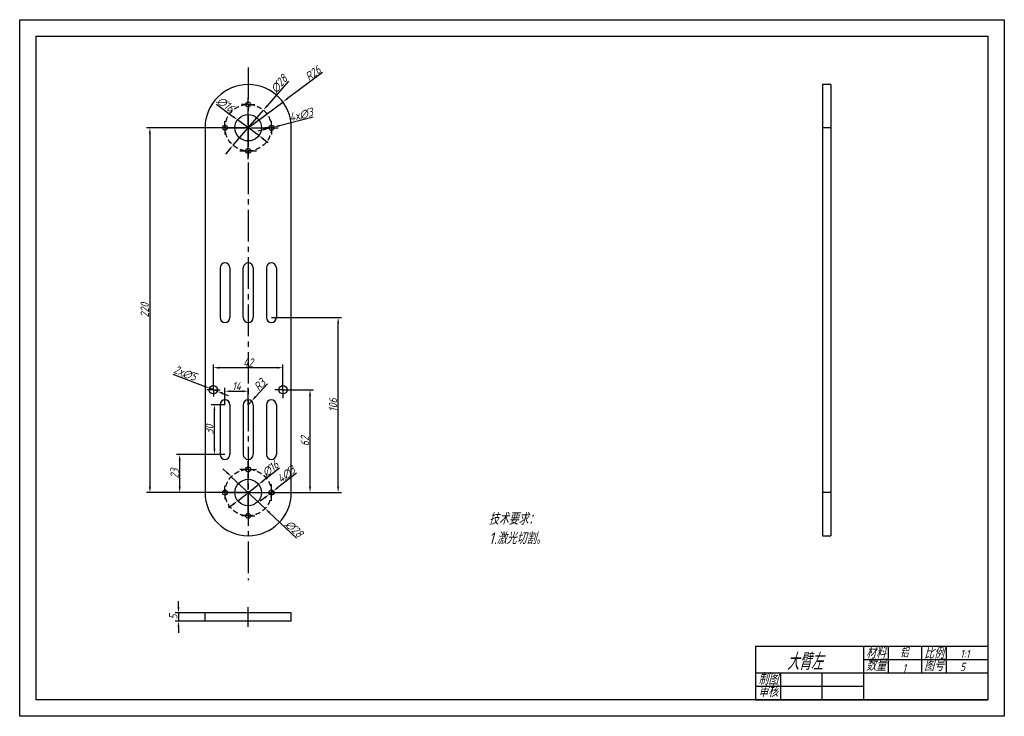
# Model space of a CAD drawing. Header units: millimetres. Extents: x 2734 to 3328, y 1528 to 1948.
import ezdxf

# ---------------------------------------------------------------- set-up
doc = ezdxf.new("R2010")
doc.units = ezdxf.units.MM
doc.linetypes.add('CENTER2', pattern=[28.575, 19.05, -3.175, 3.175, -3.175])
doc.linetypes.add('HIDDEN2', pattern=[4.7625, 3.175, -1.5875])
for name, color, linetype in [('10', 7, 'Continuous'), ('中心线', 1, 'CENTER2'), ('细实线', 3, 'Continuous'), ('虚线', 2, 'HIDDEN2')]:
    doc.layers.add(name, color=color, linetype=linetype)
doc.layers.add('粗实线', color=7, linetype='Continuous', lineweight=30)
doc.styles.get("Standard").update_dxf_attribs({"font": 'gbeitc.shx', "bigfont": 'gbcbig.shx'})
doc.dimstyles.new('ISO-25', dxfattribs={"dimtxt": 5, "dimasz": 3.5, "dimexe": 2, "dimexo": 0, "dimtad": 1, "dimdec": 0, "dimtxsty": 'Standard', "dimcen": 2.5, "dimadec": 0, "dimazin": 0, "dimtfac": 1, "dimtdec": 0, "dimtmove": 0, "dimatfit": 3, "dimfxl": 1, "dimarcsym": 0})

# ---------------------------------------------------------------- blocks, each defined once
blk = doc.blocks.new('SW_CENTERMARKSYMBOL_2')
at = {"layer": '10', "color": 0}
for p, q in [((-2.5, 0), (-4, 0)), ((0, 0), (-2.5, 0)), ((0, 2.5), (0, 4)), ((0, 0), (0, 2.5)), ((0, 0), (0, -2.5)), ((0, 0), (2.5, 0)), ((2.5, 0), (4, 0)), ((0, -2.5), (0, -4))]:
    blk.add_line(p, q, dxfattribs=at)
blk = doc.blocks.new('SW_CENTERMARKSYMBOL_3')
at = {"layer": '10', "color": 0}
for p, q in [((-2.5, 0), (-4, 0)), ((0, 0), (-2.5, 0)), ((0, 2.5), (0, 4)), ((0, 0), (0, 2.5)), ((0, 0), (0, -2.5)), ((0, 0), (2.5, 0)), ((2.5, 0), (4, 0)), ((0, -2.5), (0, -4))]:
    blk.add_line(p, q, dxfattribs=at)
blk = doc.blocks.new('SW_CENTERMARKSYMBOL_4')
at = {"layer": '10', "color": 0}
for p, q in [((-2.5, 0), (-4, 0)), ((0, 0), (-2.5, 0)), ((0, 2.5), (0, 4)), ((0, 0), (0, 2.5)), ((0, 0), (0, -2.5)), ((0, 0), (2.5, 0)), ((2.5, 0), (4, 0)), ((0, -2.5), (0, -4))]:
    blk.add_line(p, q, dxfattribs=at)
blk = doc.blocks.new('SW_CENTERMARKSYMBOL_6')
at = {"layer": '10', "color": 0}
for p, q in [((-2.5, 0), (-4, 0)), ((0, 0), (-2.5, 0)), ((0, 2.5), (0, 4)), ((0, 0), (0, 2.5)), ((0, 0), (0, -2.5)), ((0, 0), (2.5, 0)), ((2.5, 0), (4, 0)), ((0, -2.5), (0, -4))]:
    blk.add_line(p, q, dxfattribs=at)
blk = doc.blocks.new('SW_CENTERMARKSYMBOL_8')
at = {"layer": '10', "color": 0}
for p, q in [((-2.5, 0), (-4, 0)), ((0, 0), (-2.5, 0)), ((0, 2.5), (0, 4)), ((0, 0), (0, 2.5)), ((0, 0), (0, -2.5)), ((0, 0), (2.5, 0)), ((2.5, 0), (4, 0)), ((0, -2.5), (0, -4))]:
    blk.add_line(p, q, dxfattribs=at)
blk = doc.blocks.new('SW_CENTERMARKSYMBOL_10')
at = {"layer": '10', "color": 0}
for p, q in [((-2.5, 0), (-5, 0)), ((0, 0), (-2.5, 0)), ((0, 2.5), (0, 5)), ((0, 0), (0, 2.5)), ((0, 0), (0, -2.5)), ((0, 0), (2.5, 0)), ((2.5, 0), (5, 0)), ((0, -2.5), (0, -5))]:
    blk.add_line(p, q, dxfattribs=at)
blk = doc.blocks.new('SW_CENTERMARKSYMBOL_12')
at = {"layer": '10', "color": 0}
for p, q in [((-2.5, 0), (-5, 0)), ((0, 0), (-2.5, 0)), ((0, 2.5), (0, 5)), ((0, 0), (0, 2.5)), ((0, 0), (0, -2.5)), ((0, 0), (2.5, 0)), ((2.5, 0), (5, 0)), ((0, -2.5), (0, -5))]:
    blk.add_line(p, q, dxfattribs=at)
blk = doc.blocks.new('SW_CENTERMARKSYMBOL_13')
at = {"layer": '10', "color": 0}
for p, q in [((-2.5, 0), (-4, 0)), ((0, 0), (-2.5, 0)), ((0, 2.5), (0, 4)), ((0, 0), (0, 2.5)), ((0, 0), (0, -2.5)), ((0, 0), (2.5, 0)), ((2.5, 0), (4, 0)), ((0, -2.5), (0, -4))]:
    blk.add_line(p, q, dxfattribs=at)
blk = doc.blocks.new('*U30')
at = {"layer": '中心线', "color": 0, "linetype": 'CENTER2', "transparency": 16777216}
for p, q in [((0, 1.6), (0, 11.5)), ((-11.5, 0), (-1.6, 0)), ((1.6, 0), (11.5, 0)), ((0, -11.5), (0, -1.6))]:
    blk.add_line(p, q, dxfattribs=at)
at = {"layer": '中心线', "color": 0, "linetype": 'Continuous', "transparency": 16777216}
for p, q in [((-0.8, 0), (0.8, 0)), ((0, -0.8), (0, 0.8))]:
    blk.add_line(p, q, dxfattribs=at)
blk = doc.blocks.new('*U31')
at = {"layer": '中心线', "color": 0, "linetype": 'CENTER2', "transparency": 16777216}
for p, q in [((-5, 0), (-0.3, 0)), ((0, 0.3), (0, 5)), ((0.3, 0), (5, 0)), ((0, -5), (0, -0.3))]:
    blk.add_line(p, q, dxfattribs=at)
at = {"layer": '中心线', "color": 0, "linetype": 'Continuous', "transparency": 16777216}
for p, q in [((-0.15, 0), (0.15, 0)), ((0, -0.15), (0, 0.15))]:
    blk.add_line(p, q, dxfattribs=at)
blk = doc.blocks.new('*U32')
at = {"layer": '中心线', "color": 0, "linetype": 'CENTER2', "transparency": 16777216}
for p, q in [((0, 1.6), (0, 11.5)), ((-11.5, 0), (-1.6, 0)), ((1.6, 0), (11.5, 0)), ((0, -11.5), (0, -1.6))]:
    blk.add_line(p, q, dxfattribs=at)
at = {"layer": '中心线', "color": 0, "linetype": 'Continuous', "transparency": 16777216}
for p, q in [((-0.8, 0), (0.8, 0)), ((0, -0.8), (0, 0.8))]:
    blk.add_line(p, q, dxfattribs=at)
blk = doc.blocks.new('*U33')
at = {"layer": '中心线', "color": 0, "linetype": 'CENTER2', "transparency": 16777216}
for p, q in [((-5, 0), (-0.3, 0)), ((0, 0.3), (0, 5)), ((0.3, 0), (5, 0)), ((0, -5), (0, -0.3))]:
    blk.add_line(p, q, dxfattribs=at)
at = {"layer": '中心线', "color": 0, "linetype": 'Continuous', "transparency": 16777216}
for p, q in [((-0.15, 0), (0.15, 0)), ((0, -0.15), (0, 0.15))]:
    blk.add_line(p, q, dxfattribs=at)
blk = doc.blocks.new('*U34')
at = {"layer": '中心线', "color": 0, "linetype": 'CENTER2', "transparency": 16777216}
blk.add_line((0, 146.21), (0, -162.85), dxfattribs=at)
blk = doc.blocks.new('*U35')
at = {"layer": '中心线', "color": 0, "linetype": 'CENTER2', "transparency": 16777216}
blk.add_line((0, -6), (0, 6), dxfattribs=at)
blk = doc.blocks.new('*D36')
at = {"layer": 'Defpoints', "color": 0, "transparency": 16777216}
for p in [(2893.18, 1898.59), (2872.29, 1883.1)]:
    blk.add_point(p, dxfattribs=at)
at = {"layer": '细实线', "color": 0, "lineweight": -2, "transparency": 16777216}
for p, q in [((2917.13, 1916.35), (2895.99, 1900.67)), ((2872.29, 1883.1), (2893.18, 1898.59))]:
    blk.add_line(p, q, dxfattribs=at)
at = {"layer": '细实线', "color": 0, "transparency": 16777216}
blk.add_solid([(2895.64, 1901.14), (2896.34, 1900.2), (2893.18, 1898.59)], dxfattribs=at)
at = {"layer": '细实线', "color": 0, "transparency": 16777216, "insert": (2911.37, 1915.97), "char_height": 5, "attachment_point": 5, "rotation": 36.56163}
blk.add_mtext('R26', dxfattribs=at)
blk = doc.blocks.new('*D37')
at = {"layer": 'Defpoints', "color": 0, "transparency": 16777216}
for p in [(2865.87, 1887.87), (2878.72, 1878.33)]:
    blk.add_point(p, dxfattribs=at)
at = {"layer": '细实线', "color": 0, "lineweight": -2, "transparency": 16777216}
for p, q in [((2853.14, 1897.32), (2863.06, 1889.95)), ((2878.72, 1878.33), (2865.87, 1887.87)), ((2881.53, 1876.24), (2884.34, 1874.15))]:
    blk.add_line(p, q, dxfattribs=at)
at = {"layer": '细实线', "color": 0, "transparency": 16777216}
for points in [[(2863.41, 1890.42), (2862.71, 1889.49), (2865.87, 1887.87)], [(2881.87, 1876.71), (2881.18, 1875.77), (2878.72, 1878.33)]]:
    blk.add_solid(points, dxfattribs=at)
at = {"layer": '细实线', "color": 0, "transparency": 16777216, "insert": (2858.56, 1897.19), "char_height": 5, "attachment_point": 5, "rotation": 323.40131}
blk.add_mtext('∅16', dxfattribs=at)
blk = doc.blocks.new('*D38')
at = {"layer": 'Defpoints', "color": 0, "transparency": 16777216}
for p in [(2887.75, 1883.47), (2884.84, 1882.73)]:
    blk.add_point(p, dxfattribs=at)
at = {"layer": '细实线', "color": 0, "lineweight": -2, "transparency": 16777216}
for p, q in [((2911.57, 1889.51), (2891.14, 1884.33)), ((2884.84, 1882.73), (2887.75, 1883.47)), ((2881.45, 1881.87), (2878.05, 1881.01))]:
    blk.add_line(p, q, dxfattribs=at)
at = {"layer": '细实线', "color": 0, "transparency": 16777216}
for points in [[(2891, 1884.89), (2891.28, 1883.76), (2887.75, 1883.47)], [(2881.3, 1882.43), (2881.59, 1881.3), (2884.84, 1882.73)]]:
    blk.add_solid(points, dxfattribs=at)
at = {"layer": '细实线', "color": 0, "transparency": 16777216, "insert": (2904.23, 1890.88), "char_height": 5, "attachment_point": 5, "rotation": 14.24577}
blk.add_mtext('4x∅3', dxfattribs=at)
blk = doc.blocks.new('*D40')
at = {"layer": 'Defpoints', "color": 0, "transparency": 16777216}
for p in [(2878.6, 1668.02), (2865.99, 1658.18)]:
    blk.add_point(p, dxfattribs=at)
at = {"layer": '细实线', "color": 0, "lineweight": -2, "transparency": 16777216}
for p, q in [((2891.1, 1677.77), (2881.36, 1670.17)), ((2865.99, 1658.18), (2878.6, 1668.02)), ((2863.23, 1656.02), (2860.47, 1653.87))]:
    blk.add_line(p, q, dxfattribs=at)
at = {"layer": '细实线', "color": 0, "transparency": 16777216}
for points in [[(2881, 1670.63), (2881.72, 1669.71), (2878.6, 1668.02)], [(2862.87, 1656.48), (2863.58, 1655.56), (2865.99, 1658.18)]]:
    blk.add_solid(points, dxfattribs=at)
at = {"layer": '细实线', "color": 0, "transparency": 16777216, "insert": (2885.69, 1677.51), "char_height": 5, "attachment_point": 5, "rotation": 37.95899}
blk.add_mtext('∅16', dxfattribs=at)
blk = doc.blocks.new('*D41')
at = {"layer": 'Defpoints', "color": 0, "transparency": 16777216}
for p in [(2887.48, 1664.02), (2885.11, 1662.18)]:
    blk.add_point(p, dxfattribs=at)
at = {"layer": '细实线', "color": 0, "lineweight": -2, "transparency": 16777216}
for p, q in [((2901.38, 1674.85), (2890.24, 1666.17)), ((2885.11, 1662.18), (2887.48, 1664.02)), ((2882.35, 1660.02), (2879.59, 1657.87))]:
    blk.add_line(p, q, dxfattribs=at)
at = {"layer": '细实线', "color": 0, "transparency": 16777216}
for points in [[(2889.88, 1666.63), (2890.6, 1665.71), (2887.48, 1664.02)], [(2881.99, 1660.48), (2882.71, 1659.56), (2885.11, 1662.18)]]:
    blk.add_solid(points, dxfattribs=at)
at = {"layer": '细实线', "color": 0, "transparency": 16777216, "insert": (2895.27, 1674.05), "char_height": 5, "attachment_point": 5, "rotation": 37.92267}
blk.add_mtext('4∅3', dxfattribs=at)
blk = doc.blocks.new('*D42')
at = {"layer": 'Defpoints', "color": 0, "transparency": 16777216}
for p in [(2872.29, 1883.1), (2812.99, 1663.1), (2872.29, 1663.1)]:
    blk.add_point(p, dxfattribs=at)
at = {"layer": '细实线', "color": 0, "lineweight": -2, "transparency": 16777216}
for p, q in [((2872.29, 1883.1), (2810.99, 1883.1)), ((2812.99, 1879.6), (2812.99, 1666.6)), ((2872.29, 1663.1), (2810.99, 1663.1))]:
    blk.add_line(p, q, dxfattribs=at)
at = {"layer": '细实线', "color": 0, "transparency": 16777216}
for points in [[(2812.41, 1879.6), (2813.57, 1879.6), (2812.99, 1883.1)], [(2812.41, 1666.6), (2813.57, 1666.6), (2812.99, 1663.1)]]:
    blk.add_solid(points, dxfattribs=at)
at = {"layer": '细实线', "color": 0, "transparency": 16777216, "insert": (2809.87, 1773.1), "char_height": 5, "attachment_point": 5, "rotation": 90}
blk.add_mtext('220', dxfattribs=at)
blk = doc.blocks.new('*D47')
at = {"layer": 'Defpoints', "color": 0, "transparency": 16777216}
for p in [(2893.29, 1725.1), (2909.61, 1725.1), (2872.29, 1663.1)]:
    blk.add_point(p, dxfattribs=at)
at = {"layer": '细实线', "color": 0, "lineweight": -2, "transparency": 16777216}
for p, q in [((2893.29, 1725.1), (2911.61, 1725.1)), ((2909.61, 1666.6), (2909.61, 1721.6)), ((2872.29, 1663.1), (2911.61, 1663.1))]:
    blk.add_line(p, q, dxfattribs=at)
at = {"layer": '细实线', "color": 0, "transparency": 16777216}
for points in [[(2909.02, 1721.6), (2910.19, 1721.6), (2909.61, 1725.1)], [(2909.02, 1666.6), (2910.19, 1666.6), (2909.61, 1663.1)]]:
    blk.add_solid(points, dxfattribs=at)
at = {"layer": '细实线', "color": 0, "transparency": 16777216, "insert": (2906.48, 1694.1), "char_height": 5, "attachment_point": 5, "rotation": 90}
blk.add_mtext('62', dxfattribs=at)
blk = doc.blocks.new('*D49')
at = {"layer": 'Defpoints', "color": 0, "transparency": 16777216}
for p in [(2851.29, 1738.4), (2851.29, 1725.1), (2893.29, 1725.1)]:
    blk.add_point(p, dxfattribs=at)
at = {"layer": '细实线', "color": 0, "lineweight": -2, "transparency": 16777216}
for p, q in [((2851.29, 1725.1), (2851.29, 1740.4)), ((2889.79, 1738.4), (2854.79, 1738.4)), ((2893.29, 1725.1), (2893.29, 1740.4))]:
    blk.add_line(p, q, dxfattribs=at)
at = {"layer": '细实线', "color": 0, "transparency": 16777216}
for points in [[(2854.79, 1738.99), (2854.79, 1737.82), (2851.29, 1738.4)], [(2889.79, 1738.99), (2889.79, 1737.82), (2893.29, 1738.4)]]:
    blk.add_solid(points, dxfattribs=at)
at = {"layer": '细实线', "color": 0, "transparency": 16777216, "insert": (2872.29, 1741.53), "char_height": 5, "attachment_point": 5}
blk.add_mtext('42', dxfattribs=at)
blk = doc.blocks.new('*D51')
at = {"layer": 'Defpoints', "color": 0, "transparency": 16777216}
for p in [(2881.44, 1893.7), (2863.15, 1872.5)]:
    blk.add_point(p, dxfattribs=at)
at = {"layer": '细实线', "color": 0, "lineweight": -2, "transparency": 16777216}
for p, q in [((2896.53, 1911.18), (2883.73, 1896.35)), ((2863.15, 1872.5), (2881.44, 1893.7)), ((2860.86, 1869.85), (2858.57, 1867.2))]:
    blk.add_line(p, q, dxfattribs=at)
at = {"layer": '细实线', "color": 0, "transparency": 16777216}
for points in [[(2883.28, 1896.73), (2884.17, 1895.97), (2881.44, 1893.7)], [(2860.42, 1870.23), (2861.3, 1869.47), (2863.15, 1872.5)]]:
    blk.add_solid(points, dxfattribs=at)
at = {"layer": '细实线', "color": 0, "transparency": 16777216, "insert": (2890.93, 1909.48), "char_height": 5, "attachment_point": 5, "rotation": 49.20895}
blk.add_mtext('∅28', dxfattribs=at)
blk = doc.blocks.new('*D52')
at = {"layer": 'Defpoints', "color": 0, "transparency": 16777216}
for p in [(2862.11, 1672.7), (2882.48, 1653.49)]:
    blk.add_point(p, dxfattribs=at)
at = {"layer": '细实线', "color": 0, "lineweight": -2, "transparency": 16777216}
for p, q in [((2859.56, 1675.1), (2857.01, 1677.51)), ((2862.11, 1672.7), (2882.48, 1653.49)), ((2901.45, 1635.6), (2885.02, 1651.09))]:
    blk.add_line(p, q, dxfattribs=at)
at = {"layer": '细实线', "color": 0, "transparency": 16777216}
for points in [[(2859.96, 1675.53), (2859.16, 1674.68), (2862.11, 1672.7)], [(2885.42, 1651.52), (2884.62, 1650.67), (2882.48, 1653.49)]]:
    blk.add_solid(points, dxfattribs=at)
at = {"layer": '细实线', "color": 0, "transparency": 16777216, "insert": (2899.99, 1641.27), "char_height": 5, "attachment_point": 5, "rotation": 316.67839}
blk.add_mtext('∅28', dxfattribs=at)
blk = doc.blocks.new('*D53')
at = {"layer": 'Defpoints', "color": 0, "transparency": 16777216}
for p in [(2846.29, 1590.6), (2830.24, 1585.6), (2846.29, 1585.6)]:
    blk.add_point(p, dxfattribs=at)
at = {"layer": '细实线', "color": 0, "lineweight": -2, "transparency": 16777216}
for p, q in [((2830.24, 1594.1), (2830.24, 1597.6)), ((2846.29, 1590.6), (2828.24, 1590.6)), ((2830.24, 1590.6), (2830.24, 1585.6)), ((2846.29, 1585.6), (2828.24, 1585.6)), ((2830.24, 1582.1), (2830.24, 1578.6))]:
    blk.add_line(p, q, dxfattribs=at)
at = {"layer": '细实线', "color": 0, "transparency": 16777216}
for points in [[(2829.65, 1594.1), (2830.82, 1594.1), (2830.24, 1590.6)], [(2829.65, 1582.1), (2830.82, 1582.1), (2830.24, 1585.6)]]:
    blk.add_solid(points, dxfattribs=at)
at = {"layer": '细实线', "color": 0, "transparency": 16777216, "insert": (2827.11, 1588.1), "char_height": 5, "attachment_point": 5, "rotation": 90}
blk.add_mtext('5', dxfattribs=at)
blk = doc.blocks.new('*D54')
at = {"layer": 'Defpoints', "color": 0, "lineweight": 25, "transparency": 16777216}
for p in [(2830.96, 1686.1), (2858.29, 1686.1), (2872.29, 1663.1)]:
    blk.add_point(p, dxfattribs=at)
at = {"layer": '细实线', "color": 0, "lineweight": -2, "transparency": 16777216}
for p, q in [((2858.29, 1686.1), (2828.96, 1686.1)), ((2830.96, 1666.6), (2830.96, 1682.6)), ((2872.29, 1663.1), (2828.96, 1663.1))]:
    blk.add_line(p, q, dxfattribs=at)
at = {"layer": '细实线', "color": 0, "lineweight": 25, "transparency": 16777216}
for points in [[(2830.38, 1682.6), (2831.55, 1682.6), (2830.96, 1686.1)], [(2830.38, 1666.6), (2831.55, 1666.6), (2830.96, 1663.1)]]:
    blk.add_solid(points, dxfattribs=at)
at = {"layer": '细实线', "color": 0, "lineweight": 25, "transparency": 16777216, "insert": (2827.84, 1674.6), "char_height": 5, "attachment_point": 5, "rotation": 90}
blk.add_mtext('23', dxfattribs=at)
blk = doc.blocks.new('*D55')
at = {"layer": 'Defpoints', "color": 0, "lineweight": 25, "transparency": 16777216}
for p in [(2851.94, 1716.1), (2858.29, 1716.1), (2858.29, 1686.1)]:
    blk.add_point(p, dxfattribs=at)
at = {"layer": '细实线', "color": 0, "lineweight": -2, "transparency": 16777216}
for p, q in [((2858.29, 1716.1), (2849.94, 1716.1)), ((2851.94, 1689.6), (2851.94, 1712.6)), ((2858.29, 1686.1), (2849.94, 1686.1))]:
    blk.add_line(p, q, dxfattribs=at)
at = {"layer": '细实线', "color": 0, "lineweight": 25, "transparency": 16777216}
for points in [[(2851.36, 1712.6), (2852.53, 1712.6), (2851.94, 1716.1)], [(2851.36, 1689.6), (2852.53, 1689.6), (2851.94, 1686.1)]]:
    blk.add_solid(points, dxfattribs=at)
at = {"layer": '细实线', "color": 0, "lineweight": 25, "transparency": 16777216, "insert": (2848.82, 1701.1), "char_height": 5, "attachment_point": 5, "rotation": 90}
blk.add_mtext('30', dxfattribs=at)
blk = doc.blocks.new('*D56')
at = {"layer": 'Defpoints', "color": 0, "lineweight": 25, "transparency": 16777216}
for p in [(2872.29, 1724.22), (2858.29, 1716.1), (2872.29, 1716.1)]:
    blk.add_point(p, dxfattribs=at)
at = {"layer": '细实线', "color": 0, "lineweight": -2, "transparency": 16777216}
for p, q in [((2858.29, 1716.1), (2858.29, 1726.22)), ((2861.79, 1724.22), (2868.79, 1724.22)), ((2872.29, 1716.1), (2872.29, 1726.22))]:
    blk.add_line(p, q, dxfattribs=at)
at = {"layer": '细实线', "color": 0, "lineweight": 25, "transparency": 16777216}
for points in [[(2861.79, 1724.8), (2861.79, 1723.63), (2858.29, 1724.22)], [(2868.79, 1724.8), (2868.79, 1723.63), (2872.29, 1724.22)]]:
    blk.add_solid(points, dxfattribs=at)
at = {"layer": '细实线', "color": 0, "lineweight": 25, "transparency": 16777216, "insert": (2865.29, 1727.34), "char_height": 5, "attachment_point": 5}
blk.add_mtext('14', dxfattribs=at)
blk = doc.blocks.new('*D57')
at = {"layer": 'Defpoints', "color": 0, "lineweight": 25, "transparency": 16777216}
for p in [(2874.34, 1718.29), (2872.29, 1716.1)]:
    blk.add_point(p, dxfattribs=at)
at = {"layer": '细实线', "color": 0, "lineweight": -2, "transparency": 16777216}
for p, q in [((2883.93, 1728.6), (2876.72, 1720.86)), ((2872.29, 1716.1), (2874.34, 1718.29))]:
    blk.add_line(p, q, dxfattribs=at)
at = {"layer": '细实线', "color": 0, "lineweight": 25, "transparency": 16777216}
blk.add_solid([(2876.29, 1721.25), (2877.15, 1720.46), (2874.34, 1718.29)], dxfattribs=at)
at = {"layer": '细实线', "color": 0, "lineweight": 25, "transparency": 16777216, "insert": (2879.23, 1728.14), "char_height": 5, "attachment_point": 5, "rotation": 47.05118}
blk.add_mtext('R3', dxfattribs=at)
blk = doc.blocks.new('*D58')
at = {"layer": 'Defpoints', "color": 0, "lineweight": 25, "transparency": 16777216}
for p in [(2886.29, 1768.6), (2926.56, 1768.6), (2872.29, 1663.1)]:
    blk.add_point(p, dxfattribs=at)
at = {"layer": '细实线', "color": 0, "lineweight": -2, "transparency": 16777216}
for p, q in [((2886.29, 1768.6), (2928.56, 1768.6)), ((2926.56, 1666.6), (2926.56, 1765.1)), ((2872.29, 1663.1), (2928.56, 1663.1))]:
    blk.add_line(p, q, dxfattribs=at)
at = {"layer": '细实线', "color": 0, "lineweight": 25, "transparency": 16777216}
for points in [[(2925.97, 1765.1), (2927.14, 1765.1), (2926.56, 1768.6)], [(2925.97, 1666.6), (2927.14, 1666.6), (2926.56, 1663.1)]]:
    blk.add_solid(points, dxfattribs=at)
at = {"layer": '细实线', "color": 0, "lineweight": 25, "transparency": 16777216, "insert": (2923.43, 1715.85), "char_height": 5, "attachment_point": 5, "rotation": 90}
blk.add_mtext('106', dxfattribs=at)
blk = doc.blocks.new('*D59')
at = {"layer": 'Defpoints', "color": 0, "lineweight": 25, "transparency": 16777216}
for p in [(2848.96, 1726), (2853.62, 1724.19)]:
    blk.add_point(p, dxfattribs=at)
at = {"layer": '细实线', "color": 0, "lineweight": -2, "transparency": 16777216}
for p, q in [((2826.89, 1734.58), (2845.7, 1727.27)), ((2853.62, 1724.19), (2848.96, 1726)), ((2856.89, 1722.92), (2860.15, 1721.66))]:
    blk.add_line(p, q, dxfattribs=at)
at = {"layer": '细实线', "color": 0, "lineweight": 25, "transparency": 16777216}
for points in [[(2845.91, 1727.81), (2845.49, 1726.73), (2848.96, 1726)], [(2857.1, 1723.47), (2856.67, 1722.38), (2853.62, 1724.19)]]:
    blk.add_solid(points, dxfattribs=at)
at = {"layer": '细实线', "color": 0, "lineweight": 25, "transparency": 16777216, "insert": (2834.24, 1735.08), "char_height": 5, "attachment_point": 5, "rotation": 338.76252}
blk.add_mtext('2x∅5', dxfattribs=at)

msp = doc.modelspace()

# ---------------------------------------------------------------- linework, layer by layer
at = {"color": 7, "linetype": 'Continuous', "lineweight": 25}
for p, q in [((3223.86, 1909.1), (3218.86, 1909.1)), ((3218.86, 1909.1), (3218.86, 1883.1)), ((3223.86, 1909.1), (3223.86, 1883.1)), ((2846.29, 1883.1), (2846.29, 1663.1)), ((2898.29, 1663.1), (2898.29, 1883.1)), ((3223.86, 1883.1), (3218.86, 1883.1)), ((3218.86, 1883.1), (3218.86, 1663.1)), ((3223.86, 1883.1), (3223.86, 1663.1)), ((2869.29, 1768.6), (2869.29, 1798.6)), ((2875.29, 1798.6), (2875.29, 1768.6)), ((3223.86, 1663.1), (3218.86, 1663.1)), ((3218.86, 1663.1), (3218.86, 1637.1)), ((3223.86, 1663.1), (3223.86, 1637.1)), ((3218.86, 1637.1), (3223.86, 1637.1)), ((2846.29, 1585.6), (2846.29, 1590.6)), ((2898.29, 1590.6), (2846.29, 1590.6)), ((2898.29, 1585.6), (2898.29, 1590.6)), ((2898.29, 1585.6), (2846.29, 1585.6))]:
    msp.add_line(p, q, dxfattribs=at)
for centre, radius in [((2872.29, 1897.1), 1.5), ((2872.29, 1883.1), 8), ((2858.29, 1883.1), 1.5), ((2886.29, 1883.1), 1.5), ((2872.29, 1869.1), 1.5), ((2851.29, 1725.1), 2.5), ((2893.29, 1725.1), 2.5), ((2872.29, 1677.1), 1.5), ((2872.29, 1663.1), 8), ((2858.29, 1663.1), 1.5), ((2886.29, 1663.1), 1.5), ((2872.29, 1649.1), 1.5)]:
    msp.add_circle(centre, radius, dxfattribs=at)
for centre, start, end in [((2872.29, 1883.1), 0, 180), ((2872.29, 1663.1), 180, 0)]:
    msp.add_arc(centre, 26, start, end, dxfattribs=at)
at = {"layer": '粗实线', "lineweight": 25}
for p, q in [((2855.29, 1798.6), (2855.29, 1768.6)), ((2861.29, 1798.6), (2861.29, 1768.6)), ((2883.29, 1798.6), (2883.29, 1768.6)), ((2889.29, 1798.6), (2889.29, 1768.6)), ((2855.29, 1716.1), (2855.29, 1686.1)), ((2861.29, 1716.1), (2861.29, 1686.1)), ((2869.29, 1716.1), (2869.29, 1686.1)), ((2875.29, 1716.1), (2875.29, 1686.1)), ((2883.29, 1716.1), (2883.29, 1686.1)), ((2889.29, 1716.1), (2889.29, 1686.1))]:
    msp.add_line(p, q, dxfattribs=at)
at = {"layer": '粗实线'}
for p, q in [((3318.44, 1570.22), (3178.44, 1570.22)), ((3178.44, 1570.22), (3178.44, 1538.22)), ((3243.44, 1570.22), (3243.44, 1538.22)), ((3258.44, 1570.22), (3258.44, 1554.22)), ((3278.44, 1570.22), (3278.44, 1554.22)), ((3293.44, 1570.22), (3293.44, 1554.22)), ((3193.44, 1554.22), (3193.44, 1538.22)), ((3218.44, 1554.22), (3218.44, 1538.22)), ((3178.44, 1538.22), (3318.44, 1538.22))]:
    msp.add_line(p, q, dxfattribs=at)
msp.add_lwpolyline([(2744.44, 1938.22), (3318.44, 1938.22), (3318.44, 1538.22), (2744.44, 1538.22)], close=True, dxfattribs=at)
at = {"layer": '粗实线', "lineweight": 25}
for centre, start, end in [((2858.29, 1798.6), 0, 180), ((2872.29, 1798.6), 0, 180), ((2886.29, 1798.6), 0, 180), ((2858.29, 1768.6), 180, 0), ((2872.29, 1768.6), 180, 0), ((2886.29, 1768.6), 180, 0), ((2858.29, 1716.1), 0, 180), ((2872.29, 1716.1), 0, 180), ((2886.29, 1716.1), 0, 180), ((2858.29, 1686.1), 180, 0), ((2872.29, 1686.1), 180, 0), ((2886.29, 1686.1), 180, 0)]:
    msp.add_arc(centre, 3, start, end, dxfattribs=at)
at = {"layer": '细实线'}
for p, q in [((3318.44, 1562.22), (3243.44, 1562.22)), ((3318.44, 1554.22), (3178.44, 1554.22)), ((3243.44, 1546.22), (3178.44, 1546.22))]:
    msp.add_line(p, q, dxfattribs=at)
msp.add_lwpolyline([(2734.44, 1948.22), (3328.44, 1948.22), (3328.44, 1528.22), (2734.44, 1528.22)], close=True, dxfattribs=at)
at = {"layer": '虚线'}
for centre in [(2872.29, 1883.1), (2872.29, 1663.1)]:
    msp.add_circle(centre, 14, dxfattribs=at)

# ---------------------------------------------------------------- block references
at = {"layer": '中心线', "linetype": 'CENTER2'}
for name, p in [('*U34', (2872.29, 1773.1)), ('*U30', (2872.29, 1883.1)), ('*U31', (2872.29, 1869.1)), ('*U32', (2872.29, 1663.1)), ('*U33', (2886.29, 1663.1)), ('*U35', (2872.29, 1588.1))]:
    msp.add_blockref(name, p, dxfattribs=at)
at = {"layer": '中心线'}
for name, p in [('SW_CENTERMARKSYMBOL_6', (2872.29, 1897.1)), ('SW_CENTERMARKSYMBOL_13', (2858.29, 1883.1)), ('SW_CENTERMARKSYMBOL_8', (2886.29, 1883.1)), ('SW_CENTERMARKSYMBOL_3', (2851.29, 1725.1)), ('SW_CENTERMARKSYMBOL_12', (2893.29, 1725.1)), ('SW_CENTERMARKSYMBOL_10', (2872.29, 1677.1)), ('SW_CENTERMARKSYMBOL_4', (2858.29, 1663.1)), ('SW_CENTERMARKSYMBOL_2', (2872.29, 1649.1))]:
    msp.add_blockref(name, p, dxfattribs=at)

# ---------------------------------------------------------------- texts
at = {"layer": '中心线', "attachment_point": 1}
for s, width, insert, char_height in [('{\\C3;铝}', 10.4193, (3265.51, 1568.82), 5), ('{\\C3;1:1}', 7.1116, (3301.73, 1568.32), 5), ('\\pxqc;{\\C3;大臂左}', 40.8297, (3187.67, 1566.18), 10), ('{\\C3;1}', 6.7808, (3267, 1559.73), 5), ('{\\C3;5}', 6.7808, (3301.73, 1560.5), 5)]:
    msp.add_mtext_dynamic_manual_height_columns(s, width=width, gutter_width=17.5, heights=[0], dxfattribs=dict(at, insert=insert, char_height=char_height))
at = {"layer": '细实线', "char_height": 7, "attachment_point": 1}
for s, width, heights, insert in [('技术要求：\\P1.激光切割。', 105.2251, [0], (3017.45, 1650.76)), ('\\pxqc;材料', 15, [0], (3243.44, 1570.15)), ('\\pxqc;比例', 15, [0], (3278.44, 1569.89)), ('\\pxqc;数量', 15, [0], (3243.44, 1562.61)), ('\\pxqc;图号', 15, [0], (3278.44, 1562.5)), ('\\pxqc;制图', 15, [8], (3178.44, 1554.22)), ('\\pxqc;审核', 15, [8.61], (3178.44, 1546.84))]:
    msp.add_mtext_dynamic_manual_height_columns(s, width=width, gutter_width=17.5, heights=heights, dxfattribs=dict(at, insert=insert))

# ---------------------------------------------------------------- dimensions: what is measured, and where the dimension line sits
at = {"layer": '细实线'}
dim = msp.add_radius_dim(center=(2872.29, 1883.1), mpoint=(2893.18, 1898.59), dimstyle='ISO-25', dxfattribs=at)
dim.commit()
dim.dimension.update_dxf_attribs({"geometry": '*D36', "text_midpoint": (2913.23, 1913.46), "dimtype": 164})
for p1, p2, picture, middle in [((2863.15, 1872.5), (2881.44, 1893.7), '*D51', (2893.29, 1907.44)), ((2862.11, 1672.7), (2882.48, 1653.49), '*D52', (2897.85, 1639))]:
    dim = msp.add_diameter_dim_2p(p1=p1, p2=p2, dimstyle='ISO-25', dxfattribs=at)
    dim.commit()
    dim.dimension.update_dxf_attribs({"geometry": picture, "text_midpoint": middle, "dimtype": 163})
for p1, p2, picture, middle in [((2878.72, 1878.33), (2865.87, 1887.87), '*D37', (2858.56, 1897.19)), ((2865.99, 1658.18), (2878.6, 1668.02), '*D40', (2885.69, 1677.51))]:
    dim = msp.add_diameter_dim_2p(p1=p1, p2=p2, dimstyle='ISO-25', dxfattribs=at)
    dim.commit()
    dim.dimension.update_dxf_attribs({"geometry": picture, "text_midpoint": middle})
dim = msp.add_diameter_dim_2p(p1=(2884.84, 1882.73), p2=(2887.75, 1883.47), text='4x<>', dimstyle='ISO-25', dxfattribs=at)
dim.commit()
dim.dimension.update_dxf_attribs({"geometry": '*D38', "text_midpoint": (2905, 1887.85), "dimtype": 163})
for base, p1, p2, picture, middle in [((2812.99, 1663.1), (2872.29, 1883.1), (2872.29, 1663.1), '*D42', (2809.87, 1773.1)), ((2909.61, 1725.1), (2872.29, 1663.1), (2893.29, 1725.1), '*D47', (2906.48, 1694.1)), ((2830.24, 1585.6), (2846.29, 1590.6), (2846.29, 1585.6), '*D53', (2827.11, 1588.1))]:
    dim = msp.add_linear_dim(base=base, p1=p1, p2=p2, angle=90, dimstyle='ISO-25', dxfattribs=at)
    dim.commit()
    dim.dimension.update_dxf_attribs({"geometry": picture, "text_midpoint": middle})
at = {"layer": '细实线', "lineweight": 25}
for base, p1, p2, picture, middle in [((2926.55599849, 1768.59777194), (2872.29272096, 1663.09777194), (2886.29272096, 1768.59777194), '*D58', (2923.43099849, 1715.84777194)), ((2851.94, 1716.1), (2858.29, 1686.1), (2858.29, 1716.1), '*D55', (2848.82, 1701.1)), ((2830.96, 1686.1), (2872.29, 1663.1), (2858.29, 1686.1), '*D54', (2827.84, 1674.6))]:
    dim = msp.add_linear_dim(base=base, p1=p1, p2=p2, angle=90, dimstyle='ISO-25', dxfattribs=at)
    dim.commit()
    dim.dimension.update_dxf_attribs({"geometry": picture, "text_midpoint": middle})
dim = msp.add_diameter_dim_2p(p1=(2853.62, 1724.19), p2=(2848.96, 1726), text='2x<>', dimstyle='ISO-25', dxfattribs=at)
dim.commit()
dim.dimension.update_dxf_attribs({"geometry": '*D59', "text_midpoint": (2833.1, 1732.17), "dimtype": 163})
at = {"layer": '细实线'}
dim = msp.add_linear_dim(base=(2851.29, 1738.4), p1=(2893.29, 1725.1), p2=(2851.29, 1725.1), dimstyle='ISO-25', dxfattribs=at)
dim.commit()
dim.dimension.update_dxf_attribs({"geometry": '*D49', "text_midpoint": (2872.29, 1741.53)})
at = {"layer": '细实线', "lineweight": 25}
dim = msp.add_linear_dim(base=(2872.29, 1724.22), p1=(2858.29, 1716.1), p2=(2872.29, 1716.1), dimstyle='ISO-25', dxfattribs=at)
dim.commit()
dim.dimension.update_dxf_attribs({"geometry": '*D56', "text_midpoint": (2865.29, 1727.34)})
dim = msp.add_radius_dim(center=(2872.29, 1716.1), mpoint=(2874.34, 1718.29), dimstyle='ISO-25', dxfattribs=at)
dim.commit()
dim.dimension.update_dxf_attribs({"geometry": '*D57', "text_midpoint": (2879.23, 1728.14)})
at = {"layer": '细实线'}
dim = msp.add_diameter_dim_2p(p1=(2885.11, 1662.18), p2=(2887.48, 1664.02), text='4<>', dimstyle='ISO-25', dxfattribs=at)
dim.commit()
dim.dimension.update_dxf_attribs({"geometry": '*D41', "text_midpoint": (2895.27, 1674.05)})

doc.saveas('drawing.dxf')
